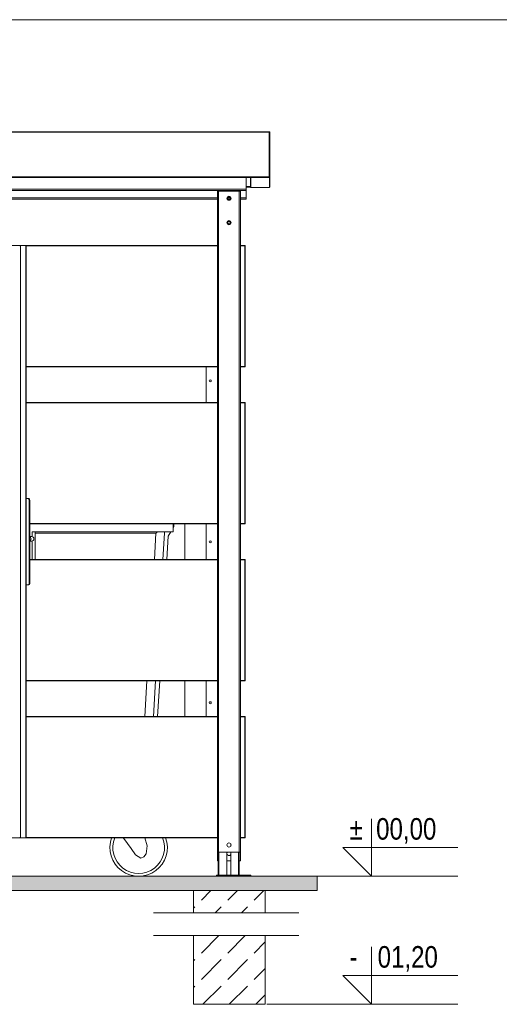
# Model space of a CAD drawing. Header units: millimetres. Extents: x -167328 to -157314, y 94163 to 101096.
# Tile 5 of 11: x -162351 to -160681, y 97671 to 101096. Entities that reach past the tile are written whole.
import ezdxf
from ezdxf.xclip import XClip

# ---------------------------------------------------------------- set-up
doc = ezdxf.new("R2010")
doc.units = ezdxf.units.MM
doc.header["$MEASUREMENT"] = 0
doc.header["$XCLIPFRAME"] = 0
doc.layers.add('2D - Rysunki i Obrazki', color=7, linetype='Continuous')
for name, color, linetype, lineweight in [('ARCH-037 SZCZEGÓŁ WIATY SMIETNIKOWEJ_19_Krzywa_Nr_pióra__7', 7, 'Continuous', 18), ('ARCH-037 SZCZEGÓŁ WIATY SMIETNIKOWEJ_19_Linia_Nr_pióra__7', 7, 'Continuous', 18), ('ARCH-037 SZCZEGÓŁ WIATY SMIETNIKOWEJ_19_Polilinia_Nr_pióra__7', 7, 'Continuous', 18), ('ARCH-037 SZCZEGÓŁ WIATY SMIETNIKOWEJ_19_Tekst_Nr_pióra__7', 7, 'Continuous', 18), ('ARCH-037 SZCZEGÓŁ WIATY SMIETNIKOWEJ_19_Łuk_Nr_pióra__7', 7, 'Continuous', 18)]:
    doc.layers.add(name, color=color, linetype=linetype, lineweight=lineweight)
doc.layers.add('ARCH-037 SZCZEGÓŁ WIATY SMIETNIKOWEJ_19_Wypełnienie_Nr_pióra__250', color=7, linetype='Continuous', lineweight=18, true_color=0x494949)
doc.layers.add('ARCH-037 SZCZEGÓŁ WIATY SMIETNIKOWEJ_19_Wypełnienie_Nr_pióra__252', color=7, linetype='Continuous', lineweight=18, true_color=0x929292)
doc.styles.add('STYL_AUTOMATYCZNY_2', font='arial.ttf', dxfattribs={"width": 0.8})
pattern_1 = [(45, (-118973.78, 141880.99), (-91.92388, 91.92388), [97.5, -32.5]), (45, (-118973.78, 141972.91), (-91.92388, 91.92388), [97.5, -32.5])]

# ---------------------------------------------------------------- blocks, each defined once
blk = doc.blocks.new('Rysunek_1_19', base_point=(-162320.9, 97629.6))
at = {"layer": 'ARCH-037 SZCZEGÓŁ WIATY SMIETNIKOWEJ_19_Wypełnienie_Nr_pióra__250', "linetype": 'Continuous', "lineweight": 18, "true_color": 0x494949}
blk.add_hatch(color=251, dxfattribs=at).paths.add_polyline_path([(-166663.8, 98066.9), (-161315.6, 98066.9), (-161315.6, 98116.3), (-166663.8, 98116.3)])
at = {"layer": 'ARCH-037 SZCZEGÓŁ WIATY SMIETNIKOWEJ_19_Wypełnienie_Nr_pióra__252', "linetype": 'Continuous', "lineweight": 18, "true_color": 0x929292}
h = blk.add_hatch(dxfattribs=at)
h.set_pattern_fill('Beton_0013', color=252, style=0, pattern_type=2)
h.set_pattern_definition(pattern_1)
h.paths.add_polyline_path([(-161496.1, 98066.9), (-161746.1, 98066.9), (-161746.1, 97989.6), (-161496.1, 97989.6)])
h = blk.add_hatch(dxfattribs=at)
h.set_pattern_fill('Beton_0013', color=252, style=0, pattern_type=2)
h.set_pattern_definition(pattern_1)
h.paths.add_polyline_path([(-161496.1, 97909.9), (-161746.1, 97909.9), (-161746.1, 97671.1), (-161496.1, 97671.1)])
at = {"layer": 'ARCH-037 SZCZEGÓŁ WIATY SMIETNIKOWEJ_19_Krzywa_Nr_pióra__7', "color": 7, "linetype": 'Continuous', "lineweight": 18, "flags": 128}
blk.add_lwpolyline([(-161990.2, 98250.3), (-161988.2, 98247.4), (-161963.1, 98213), (-161947.3, 98190.9), (-161929.3, 98179.7), (-161918.9, 98184.6), (-161910.8, 98194.8), (-161906.4, 98222.6), (-161915.1, 98250.3)], dxfattribs=at)
at = {"layer": 'ARCH-037 SZCZEGÓŁ WIATY SMIETNIKOWEJ_19_Linia_Nr_pióra__7', "color": 7, "linetype": 'Continuous', "lineweight": 18}
for p, q in [((-161506.1, 100706.3), (-163482.1, 100706.3)), ((-161481.6, 100706.3), (-161506.1, 100706.3)), ((-161506.1, 100706.2), (-161506.1, 100706.3)), ((-161482.1, 100704.8), (-161482.1, 100706.2)), ((-161482.1, 100704.8), (-163482.1, 100704.8)), ((-161482.1, 100705.3), (-161481.6, 100705.3)), ((-161482.1, 100549.8), (-161482.1, 100704.8)), ((-161481.6, 100705.3), (-161481.6, 100669.8)), ((-161481.1, 100704.8), (-161481.1, 100549.8)), ((-161480.1, 100704.8), (-161480.1, 100549.8)), ((-161481.6, 100669.8), (-161482.1, 100669.8)), ((-163482.1, 100549.8), (-161482.1, 100549.8)), ((-163482.1, 100548.3), (-161482.1, 100548.3)), ((-161546.2, 100547.1), (-163482.1, 100547.1)), ((-161482.1, 100547.1), (-163482.1, 100547.1)), ((-161562.1, 100506.3), (-161562.1, 100547.1)), ((-161547.6, 100547.1), (-161547.6, 100515.6)), ((-161546.1, 100548.3), (-161481.6, 100548.3)), ((-161546.1, 100512.8), (-161546.1, 100548.3)), ((-161482.1, 100549.8), (-161482.1, 100548.4)), ((-161481.6, 100549.3), (-161482.1, 100549.3)), ((-161482.1, 100548.3), (-161482.1, 100547.1)), ((-161481.6, 100548.3), (-161481.6, 100512.8)), ((-161480.1, 100549.8), (-161480.1, 100514.3)), ((-164842.1, 100506.3), (-161562.1, 100506.3)), ((-163177.1, 100502.3), (-161647.1, 100502.3)), ((-161647.1, 100500.3), (-161647.1, 100502.3)), ((-161647.1, 100502.3), (-161597.1, 100502.3)), ((-161597.1, 100502.3), (-161562.1, 100502.3)), ((-161597.1, 100502.3), (-161597.1, 100500.3)), ((-161547.6, 100516.6), (-161562.1, 100516.6)), ((-161562.1, 100515), (-161547.5, 100515)), ((-161562.1, 100513.8), (-161547.5, 100513.8)), ((-161547.5, 100513.8), (-161562.1, 100513.8)), ((-161562.1, 100506.3), (-161562.1, 100502.3)), ((-161562.1, 100476.3), (-161562.1, 100502.3)), ((-161562.1, 100476.3), (-161562.1, 100502.3)), ((-161481.6, 100512.8), (-161546.1, 100512.8)), ((-163162.1, 100476.3), (-161662.1, 100476.3)), ((-163162.1, 100476.3), (-161662.1, 100476.3)), ((-163162.1, 100472.3), (-161662.1, 100472.3)), ((-163162.1, 100472.3), (-161662.1, 100472.3)), ((-161662.1, 100500.3), (-161658.1, 100500.3)), ((-161662.1, 100309.6), (-161662.1, 100500.3)), ((-161586.1, 100500.3), (-161658.1, 100500.3)), ((-161658.1, 98200.3), (-161658.1, 100500.3)), ((-161627.1, 100475.3), (-161626.3, 100475.3)), ((-161626.2, 100476.3), (-161618.1, 100476.3)), ((-161626.2, 100476.3), (-161618.1, 100476.3)), ((-161625.1, 100472.3), (-161619.2, 100472.3)), ((-161617.9, 100475.3), (-161617.1, 100475.3)), ((-161586.1, 100500.3), (-161582.1, 100500.3)), ((-161586.1, 98200.3), (-161586.1, 100500.3)), ((-161582.1, 98200.3), (-161582.1, 100500.3)), ((-161582.1, 100476.3), (-161562.1, 100476.3)), ((-161582.1, 100476.3), (-161562.1, 100476.3)), ((-161582.1, 100472.3), (-161562.1, 100472.3)), ((-161582.1, 100472.3), (-161562.1, 100472.3)), ((-161562.1, 100476.3), (-161562.1, 100472.3)), ((-161562.1, 100476.3), (-161562.1, 100472.3)), ((-161622.4, 100385.3), (-161622.4, 100386.2)), ((-161621.9, 100394.5), (-161621.8, 100395.3)), ((-162347.9, 100310.3), (-163279.9, 100310.3)), ((-162329.5, 100310.3), (-162347.9, 100310.3)), ((-162347.9, 98250.3), (-162347.9, 100310.3)), ((-161662.4, 100310.3), (-162329.5, 100310.3)), ((-162329.5, 98250.3), (-162329.5, 100310.3)), ((-162328.2, 100309.6), (-161662.4, 100309.6)), ((-162328, 98251.8), (-162328, 100308.9)), ((-161662.4, 100310.3), (-161662.1, 100310.3)), ((-161662.4, 100310.3), (-161662.4, 100309.6)), ((-161661.6, 100309.6), (-161662.4, 100309.6)), ((-161662.4, 100309.6), (-161662.4, 99889.6)), ((-161661.6, 99889.6), (-161661.6, 100309.6)), ((-161566.6, 100310.3), (-161582.1, 100310.3)), ((-161582.1, 100309.8), (-161566.6, 100309.8)), ((-161582.1, 100309.6), (-161566.6, 100309.6)), ((-161565.9, 100309.6), (-161566.6, 100309.6)), ((-161566.6, 100309.6), (-161566.6, 99889.6)), ((-161565.9, 99889.6), (-161565.9, 100309.6)), ((-161662.4, 99889.6), (-162328, 99889.6)), ((-162328, 99888.8), (-161662.4, 99888.8)), ((-161702.1, 99888.8), (-161702.1, 99764.2)), ((-161662.4, 99888.8), (-161662.4, 99889.6)), ((-161661.6, 99889.6), (-161662.4, 99889.6)), ((-161662.1, 99763.4), (-161662.1, 99889.6)), ((-161566.6, 99889.6), (-161582.1, 99889.6)), ((-161566.6, 99889.3), (-161582.1, 99889.3)), ((-161582.1, 99888.8), (-161566.6, 99888.8)), ((-161565.9, 99889.6), (-161566.6, 99889.6)), ((-161662.4, 99764.2), (-162328, 99764.2)), ((-162328, 99763.4), (-161662.4, 99763.4)), ((-161662.4, 99764.2), (-161662.4, 99763.4)), ((-161661.6, 99763.4), (-161662.4, 99763.4)), ((-161662.4, 99763.4), (-161662.4, 99343.4)), ((-161661.6, 99343.4), (-161661.6, 99763.4)), ((-161566.6, 99764.2), (-161582.1, 99764.2)), ((-161582.1, 99763.7), (-161566.6, 99763.7)), ((-161582.1, 99763.4), (-161566.6, 99763.4)), ((-161565.9, 99763.4), (-161566.6, 99763.4)), ((-161566.6, 99763.4), (-161566.6, 99343.4)), ((-161565.9, 99343.4), (-161565.9, 99763.4)), ((-162328, 99430.3), (-162321.3, 99430.3)), ((-162321.3, 99430.3), (-162319, 99430.3)), ((-162318.1, 99425.3), (-162318.1, 99135.3)), ((-162318.1, 99425.3), (-162315.8, 99425.3)), ((-162315.8, 99135.3), (-162315.8, 99425.3)), ((-161662.4, 99343.4), (-162315.8, 99343.4)), ((-162315.8, 99342.7), (-161662.4, 99342.7)), ((-161816.2, 99315.3), (-161816.2, 99342.7)), ((-161814.2, 99333.7), (-161814.2, 99342.7)), ((-161776.2, 99218), (-161776.2, 99342.7)), ((-161702.1, 99342.7), (-161702.1, 99218)), ((-161662.4, 99342.7), (-161662.4, 99343.4)), ((-161661.6, 99343.4), (-161662.4, 99343.4)), ((-161662.1, 99217.3), (-161662.1, 99343.4)), ((-161566.6, 99343.4), (-161582.1, 99343.4)), ((-161566.6, 99343.2), (-161582.1, 99343.2)), ((-161582.1, 99342.7), (-161566.6, 99342.7)), ((-161565.9, 99343.4), (-161566.6, 99343.4)), ((-161816.2, 99315.3), (-162307.2, 99315.3)), ((-162307.2, 99315.3), (-162307.2, 99298.1)), ((-162297.2, 99218), (-162297.2, 99315.3)), ((-161876.2, 99310.3), (-162297.2, 99310.3)), ((-161876.2, 99310.3), (-161881.8, 99218)), ((-161851.9, 99218), (-161846.2, 99310.3)), ((-161846.2, 99315.3), (-161846.2, 99310.3)), ((-161833.9, 99299.7), (-161824.9, 99315.3)), ((-161816.2, 99330.3), (-161814.2, 99333.7)), ((-162315.8, 99298.3), (-162309.3, 99298.3)), ((-162315.8, 99282.3), (-162309.3, 99282.3)), ((-162307.2, 99282.6), (-162307.2, 99218)), ((-161838.7, 99218), (-161833.9, 99299.7)), ((-161662.4, 99218), (-162315.8, 99218)), ((-162315.8, 99217.3), (-161662.4, 99217.3)), ((-161662.4, 99218), (-161662.4, 99217.3)), ((-161661.6, 99217.3), (-161662.4, 99217.3)), ((-161662.4, 99217.3), (-161662.4, 98797.3)), ((-161661.6, 98797.3), (-161661.6, 99217.3)), ((-161566.6, 99218), (-161582.1, 99218)), ((-161582.1, 99217.5), (-161566.6, 99217.5)), ((-161582.1, 99217.3), (-161566.6, 99217.3)), ((-161565.9, 99217.3), (-161566.6, 99217.3)), ((-161566.6, 99217.3), (-161566.6, 98797.3)), ((-161565.9, 98797.3), (-161565.9, 99217.3)), ((-162321.3, 99130.3), (-162328, 99130.3)), ((-162321.3, 99130.3), (-162319, 99130.3)), ((-162318.1, 99135.3), (-162315.8, 99135.3)), ((-161662.4, 98797.3), (-162328, 98797.3)), ((-162328, 98796.5), (-161662.4, 98796.5)), ((-161907.6, 98796.5), (-161915.3, 98671.8)), ((-161885.3, 98671.8), (-161877.7, 98796.5)), ((-161870.6, 98671.8), (-161863.3, 98796.5)), ((-161776.2, 98671.8), (-161776.2, 98796.5)), ((-161702.1, 98796.5), (-161702.1, 98671.8)), ((-161662.4, 98796.5), (-161662.4, 98797.3)), ((-161661.6, 98797.3), (-161662.4, 98797.3)), ((-161662.1, 98671.1), (-161662.1, 98797.3)), ((-161566.6, 98797.3), (-161582.1, 98797.3)), ((-161566.6, 98797), (-161582.1, 98797)), ((-161582.1, 98796.5), (-161566.6, 98796.5)), ((-161565.9, 98797.3), (-161566.6, 98797.3)), ((-161662.4, 98671.8), (-162328, 98671.8)), ((-162328, 98671.1), (-161662.4, 98671.1)), ((-161662.4, 98671.8), (-161662.4, 98671.1)), ((-161661.6, 98671.1), (-161662.4, 98671.1)), ((-161662.4, 98671.1), (-161662.4, 98251.1)), ((-161661.6, 98251.1), (-161661.6, 98671.1)), ((-161566.6, 98671.8), (-161582.1, 98671.8)), ((-161582.1, 98671.3), (-161566.6, 98671.3)), ((-161582.1, 98671.1), (-161566.6, 98671.1)), ((-161565.9, 98671.1), (-161566.6, 98671.1)), ((-161566.6, 98671.1), (-161566.6, 98251.1)), ((-161565.9, 98251.1), (-161565.9, 98671.1)), ((-161125.8, 98316.3), (-161125.8, 98116.3)), ((-163279.9, 98250.3), (-162347.9, 98250.3)), ((-162329.5, 98250.3), (-162347.9, 98250.3)), ((-162329.5, 98250.3), (-161662.4, 98250.3)), ((-161662.4, 98251.1), (-162328.2, 98251.1)), ((-161662.4, 98250.3), (-161662.4, 98251.1)), ((-161661.6, 98251.1), (-161662.4, 98251.1)), ((-161662.1, 98250.3), (-161662.4, 98250.3)), ((-161662.1, 98200.3), (-161662.1, 98251.1)), ((-161566.6, 98251.1), (-161582.1, 98251.1)), ((-161566.6, 98250.8), (-161582.1, 98250.8)), ((-161582.1, 98250.3), (-161566.6, 98250.3)), ((-161565.9, 98251.1), (-161566.6, 98251.1)), ((-161616.1, 98221.7), (-161616.1, 98228.9)), ((-161125.8, 98216.3), (-161225.8, 98216.3)), ((-161225.8, 98216.3), (-161125.8, 98116.3)), ((-161125.8, 98116.3), (-161125.8, 98216.3)), ((-161125.8, 98116.3), (-161125.8, 98216.3)), ((-161125.8, 98216.3), (-160825.8, 98216.3)), ((-161658.1, 98200.3), (-161662.1, 98200.3)), ((-161662.1, 98170.3), (-161662.1, 98200.3)), ((-161660.1, 98120.3), (-161660.1, 98200.3)), ((-161586.1, 98200.3), (-161658.1, 98200.3)), ((-161657.1, 98120.3), (-161657.1, 98200.3)), ((-161630.1, 98200.3), (-161630.1, 98120.3)), ((-161616.1, 98120.3), (-161616.1, 98200.3)), ((-161589.1, 98200.3), (-161589.1, 98120.3)), ((-161586.1, 98200.3), (-161586.1, 98120.3)), ((-161582.1, 98200.3), (-161586.1, 98200.3)), ((-161582.1, 98170.3), (-161582.1, 98200.3)), ((-161660.1, 98170.3), (-161662.1, 98170.3)), ((-161616.1, 98170.3), (-161630.1, 98170.3)), ((-161582.1, 98170.3), (-161586.1, 98170.3)), ((-161666.1, 98116.3), (-161666.1, 98120.3)), ((-161546.1, 98120.3), (-161666.1, 98120.3)), ((-161546.1, 98116.3), (-161666.1, 98116.3)), ((-161546.1, 98116.3), (-161546.1, 98120.3)), ((-161885, 97989.6), (-161378.7, 97989.6)), ((-161885, 97910.2), (-161378.7, 97910.2)), ((-161125.8, 97871.1), (-161125.8, 97671.1)), ((-161125.8, 97771.1), (-161225.8, 97771.1)), ((-161225.8, 97771.1), (-161125.8, 97671.1)), ((-161125.8, 97671.1), (-161125.8, 97771.1)), ((-161125.8, 97671.1), (-161125.8, 97771.1)), ((-161125.8, 97771.1), (-160825.8, 97771.1))]:
    blk.add_line(p, q, dxfattribs=at)
at = {"layer": 'ARCH-037 SZCZEGÓŁ WIATY SMIETNIKOWEJ_19_Polilinia_Nr_pióra__7', "color": 7, "linetype": 'Continuous', "lineweight": 18, "flags": 128}
for points in [[(-157327.5, 101096.4), (-167327.5, 101096.4)], [(-161619.5, 98116.3), (-160825.8, 98116.3)], [(-161496.1, 97989.6), (-161496.1, 98066.9), (-161746.1, 98066.9), (-161746.1, 97989.6)], [(-161496.1, 97910.2), (-161496.1, 97671.1), (-161746.1, 97671.1), (-161746.1, 97910.2)], [(-161490.3, 97671.1), (-160825.8, 97671.1)]]:
    blk.add_lwpolyline(points, dxfattribs=at)
blk.add_lwpolyline([(-166663.8, 98116.3), (-161315.6, 98116.3), (-161315.6, 98066.9), (-166663.8, 98066.9)], close=True, dxfattribs=at)
at = {"layer": 'ARCH-037 SZCZEGÓŁ WIATY SMIETNIKOWEJ_19_Łuk_Nr_pióra__7', "color": 7, "linetype": 'Continuous', "lineweight": 18}
for centre, radius in [((-161622.1, 100475.3), 7), ((-161622.1, 100475.3), 5.5), ((-161622.1, 100390.3), 7), ((-161622.1, 100390.3), 5.5), ((-161687.1, 99840.3), 3.5), ((-161687.1, 99280.3), 3.5), ((-161687.1, 98720.3), 3.5), ((-161622.1, 98225.3), 7)]:
    blk.add_circle(centre, radius, dxfattribs=at)
for centre, radius, start, end in [((-161481.6, 100704.8), 1.5, 0, 90), ((-161481.6, 100704.8), 0.5, 0, 90), ((-161481.6, 100669.3), 0.5, 0, 90), ((-161546.1, 100549.8), 1.5, 250.5288, 270), ((-161481.6, 100549.8), 1.5, 270, 0), ((-161481.6, 100549.8), 0.5, 270, 0), ((-161546.1, 100514.3), 1.5, 198.3322, 270), ((-161481.6, 100514.3), 1.5, 270, 0), ((-161622.1, 100475.3), 5, 0, 180), ((-161622.1, 100475.3), 5, 180, 0), ((-161622.1, 100475.3), 4.19, 0, 180), ((-161622.1, 100475.3), 4.19, 180, 0), ((-161622.1, 100390.3), 5, 86.7075, 266.7075), ((-161622.1, 100390.3), 4.19, 86.7075, 266.7075), ((-161622.1, 100390.3), 5, 266.7075, 86.7075), ((-161622.1, 100390.3), 4.19, 266.7075, 86.7075), ((-161566.6, 100309.6), 0.75, 0, 90), ((-161566.6, 100309.6), 0.25, 0, 90), ((-161566.6, 99889.6), 0.75, 270, 0), ((-161566.6, 99889.6), 0.25, 270, 0), ((-161566.6, 99763.4), 0.75, 0, 90), ((-161566.6, 99763.4), 0.25, 0, 90), ((-161566.6, 99343.4), 0.75, 270, 0), ((-161566.6, 99343.4), 0.25, 270, 0), ((-162309.3, 99290.3), 8, 270, 90), ((-161566.6, 99217.3), 0.75, 0, 90), ((-161566.6, 99217.3), 0.25, 0, 90), ((-161566.6, 98797.3), 0.75, 270, 0), ((-161566.6, 98797.3), 0.25, 270, 0), ((-161566.6, 98671.1), 0.75, 0, 90), ((-161566.6, 98671.1), 0.25, 0, 90), ((-161936.6, 98216.3), 100, 160.1231, 19.8769), ((-161936.6, 98216.3), 90, 157.8039, 22.1961), ((-161566.6, 98251.1), 0.75, 270, 0), ((-161566.6, 98251.1), 0.25, 270, 0), ((-161622.1, 98195.3), 7, 134.4153, 180), ((-161622.1, 98195.3), 7, 180, 328.9973), ((-161622.1, 98195.3), 7, 31.0027, 45.5847)]:
    blk.add_arc(centre, radius, start, end, dxfattribs=at)
for centre, major_axis, ratio, start_param, end_param in [((-162349.1, 100308.3), (-1.81, -1.81), 0.466308, 3.577925, 5.148721), ((-162332, 100306.3), (-3.63, -3.63), 0.466308, 2.70526, 3.577925), ((-162321.3, 99425.3), (0, -5), 0.642788, 1.570796, 3.141593), ((-162319, 99425.3), (0, -5), 0.642788, 1.570796, 3.141593), ((-161846.2, 99801.2), (-30.1, -490.9), 0.060996, 0.003734, 0.146579), ((-162316.4, 99290.3), (0, -8), 0.642788, 0.132341, 3.009252), ((-162321.3, 99135.3), (0, -5), 0.642788, 0, 1.570796), ((-162319, 99135.3), (0, -5), 0.642788, 0, 1.570796), ((-162349.1, 98252.3), (1.81, -1.81), 0.466308, 4.276057, 5.846853), ((-162332, 98254.3), (3.63, -3.63), 0.466308, 5.846853, 6.719518)]:
    blk.add_ellipse(centre, major_axis=major_axis, ratio=ratio, start_param=start_param, end_param=end_param, dxfattribs=at)
at = {"layer": 'ARCH-037 SZCZEGÓŁ WIATY SMIETNIKOWEJ_19_Tekst_Nr_pióra__7', "color": 7, "linetype": 'Continuous', "lineweight": 18, "char_height": 75, "attachment_point": 4, "style": 'STYL_AUTOMATYCZNY_2'}
for s, insert in [('\\A1;{\\pql;\\fArial|b0|i0|c238|p0;\\W0.800000; ±  00,00 }', (-161225.8, 98274.4)), ('\\A1;{\\pql;\\fArial|b0|i0|c238|p0;\\W0.800000; -   01,20 }', (-161225.8, 97829.1))]:
    blk.add_mtext(s, dxfattribs=dict(at, insert=insert))

msp = doc.modelspace()

# ---------------------------------------------------------------- block references
at = {"layer": '2D - Rysunki i Obrazki', "color": 253, "linetype": 'Continuous', "lineweight": 18, "true_color": 0xaaaaaa}
ref = msp.add_blockref('Rysunek_1_19', (-162320.9, 97629.6), dxfattribs=at)
XClip(ref).set_block_clipping_path([(-167327.511880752, 94162.6957393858), (-157314.3468496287, 101096.4366005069)])

doc.saveas('drawing.dxf')
